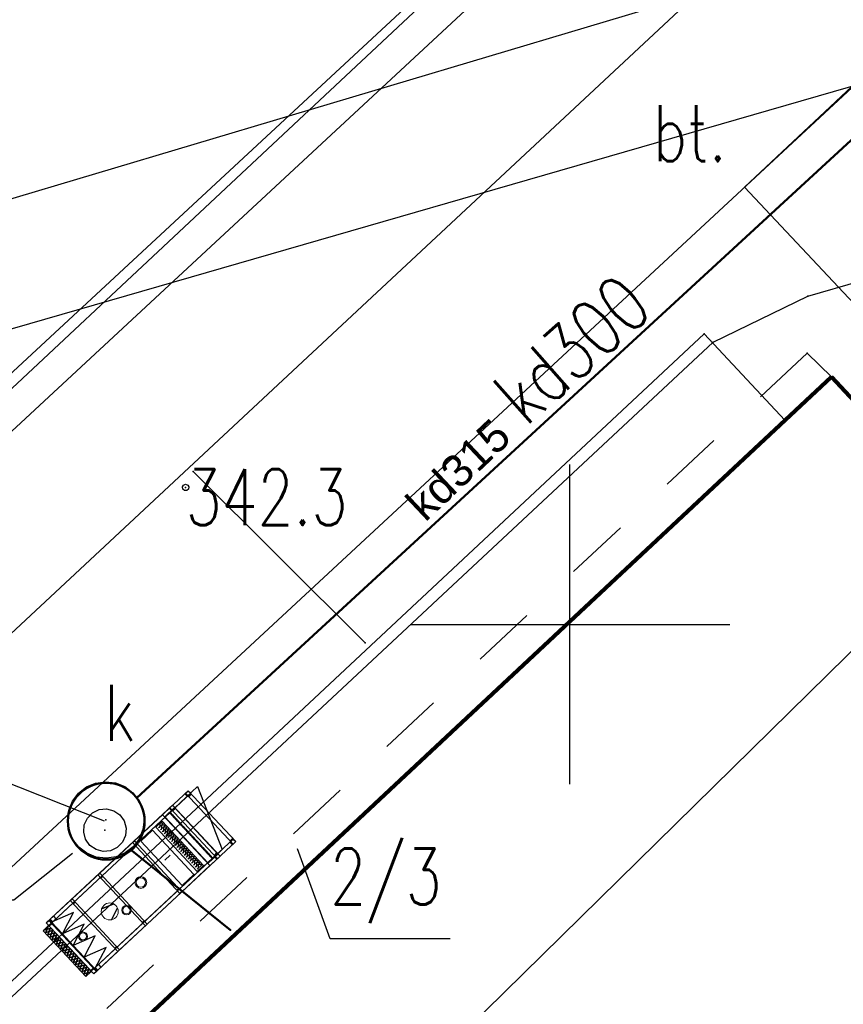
# Model space of a CAD drawing. Extents: x 5552506 to 5553307, y 5642054 to 5642708.
# Tile 39 of 72: x 5552841 to 5552854, y 5642494 to 5642509. Entities that reach past the tile are written whole.
import ezdxf
from ezdxf.enums import TextEntityAlignment as Align
from ezdxf.lldxf.tags import DXFTag

# ---------------------------------------------------------------- set-up
doc = ezdxf.new("R2010")
doc.units = 0
doc.header["$MEASUREMENT"] = 0
doc.linetypes.add('1', pattern=[2, 1, -1])
doc.layers.add('A_SC_WID', color=1, linetype='Continuous', lineweight=18)
doc.layers.add('PROJEKT', color=255, linetype='Continuous', lineweight=50)
doc.layers.add('deszczówka', color=7, linetype='Continuous', lineweight=50, true_color=0x0a8f2c)
for name, color, linetype in [('EGB_BlokBudynku', 7, 'Continuous'), ('EGB_Budynek', 7, 'Continuous'), ('EGB_DzialkaEwidencyjna', 7, 'Continuous'), ('EGB_KonturUzytkuGruntowego', 7, 'Continuous'), ('GES_PrzewodKanalizacyjny', 7, 'Continuous'), ('GES_Rzedna', 7, 'Continuous'), ('IS_Węzeł_sieci_kanalizacyjnej_-_opisy', 7, 'Continuous'), ('krzyze', 7, 'Continuous'), ('OT_Komunikacja', 7, 'Continuous'), ('OT_Ogrodzenia', 7, 'Continuous'), ('OT_Rzedna', 7, 'Continuous')]:
    doc.layers.add(name, color=color, linetype=linetype)
doc.styles.get("Standard").update_dxf_attribs({"font": 'arial.ttf'})
doc.styles.add('STYL_ARIAL', font='simplex', dxfattribs={"width": 0.75, "oblique": 0.1})
tags = doc.linetypes.add('SOLID', pattern=[10, 10, 0]).pattern_tags.tags
tags[6:7] = [DXFTag(74, 4), DXFTag(75, 0), DXFTag(340, '0'), DXFTag(46, 0.0), DXFTag(50, 0.0), DXFTag(44, 0.0), DXFTag(45, 0.0)]
tags[4:5] = [DXFTag(74, 4), DXFTag(75, 0), DXFTag(340, '0'), DXFTag(46, 0.0), DXFTag(50, 0.0), DXFTag(44, 0.0), DXFTag(45, 0.0)]

# ---------------------------------------------------------------- blocks, each defined once
blk = doc.blocks.new('RTPW01')
at = {"color": 7}
blk.add_polyline3d([(0, 0.1, 0), (0.0643, 0.0766, 0), (0.0985, 0.0174, 0), (0.0866, -0.05, 0), (0.0342, -0.094, 0), (-0.0342, -0.094, 0), (-0.0866, -0.05, 0), (-0.0985, 0.0174, 0), (-0.0643, 0.0766, 0), (0, 0.1, 0)], dxfattribs=at)

msp = doc.modelspace()

# ---------------------------------------------------------------- linework, layer by layer
at = {"linetype": 'ByBlock'}
msp.add_lwpolyline([(5552818.13, 5642470.25), (5552854.09, 5642503.87), (5552864.53, 5642492.88), (5552829.075, 5642458.505), (5552818.13, 5642470.25)], dxfattribs=at)
for points in [[(5552844.56238, 5642496.47974), (5552844.49141, 5642496.41362), (5552843.82272, 5642497.13141), (5552844.17759, 5642497.462), (5552844.56238, 5642496.47974)], [(5552844.0692, 5642497.3583), (5552841.91072, 5642495.34745), (5552841.87255, 5642495.38843), (5552844.03103, 5642497.39927), (5552844.0692, 5642497.3583)], [(5552844.0692, 5642497.3583), (5552844.01798, 5642497.31058), (5552843.97981, 5642497.35156), (5552844.03103, 5642497.39927), (5552844.0692, 5642497.3583)], [(5552844.77333, 5642496.60246), (5552844.73236, 5642496.56429), (5552843.99005, 5642497.3611), (5552844.03103, 5642497.39927), (5552844.77333, 5642496.60246)], [(5552844.07874, 5642497.34805), (5552844.03777, 5642497.30988), (5552843.99005, 5642497.3611), (5552844.03103, 5642497.39927), (5552844.07874, 5642497.34805)], [(5552843.82408, 5642497.12995), (5552841.84853, 5642495.28952), (5552841.81036, 5642495.33049), (5552843.78591, 5642497.17092), (5552843.82408, 5642497.12995)], [(5552844.49618, 5642496.4085), (5552844.34179, 5642496.26468), (5552843.66356, 5642496.9927), (5552843.81795, 5642497.13653), (5552844.49618, 5642496.4085)], [(5552843.82408, 5642497.12995), (5552843.77286, 5642497.08223), (5552843.73469, 5642497.12321), (5552843.78591, 5642497.17092), (5552843.82408, 5642497.12995)], [(5552844.52822, 5642496.37411), (5552844.48724, 5642496.33594), (5552843.74494, 5642497.13275), (5552843.78591, 5642497.17092), (5552844.52822, 5642496.37411)], [(5552843.83363, 5642497.1197), (5552843.79265, 5642497.08153), (5552843.74494, 5642497.13275), (5552843.78591, 5642497.17092), (5552843.83363, 5642497.1197)], [(5552844.37017, 5642496.22688), (5552843.93116, 5642495.81789), (5552843.18885, 5642496.6147), (5552843.62787, 5642497.02369), (5552844.37017, 5642496.22688)], [(5552844.37017, 5642496.22688), (5552843.93116, 5642495.81789), (5552843.18885, 5642496.6147), (5552843.62787, 5642497.02369), (5552844.37017, 5642496.22688)], [(5552843.66356, 5642496.9927), (5552843.66356, 5642496.9927), (5552843.66356, 5642496.9927), (5552843.66356, 5642496.9927), (5552843.66356, 5642496.9927)], [(5552843.74867, 5642497.05832), (5552843.75836, 5642497.05232), (5552843.74827, 5642497.04702), (5552843.73858, 5642497.05302), (5552843.74867, 5642497.05832), (5552843.75836, 5642497.05232), (5552843.73858, 5642497.05302), (5552843.74867, 5642497.05832)], [(5552843.76026, 5642497.04588), (5552843.76995, 5642497.03988), (5552843.75986, 5642497.03458), (5552843.75016, 5642497.04058), (5552843.76026, 5642497.04588), (5552843.76995, 5642497.03988), (5552843.75016, 5642497.04058), (5552843.76026, 5642497.04588)], [(5552843.77184, 5642497.03345), (5552843.78154, 5642497.02744), (5552843.77144, 5642497.02214), (5552843.76175, 5642497.02814), (5552843.77184, 5642497.03345), (5552843.78154, 5642497.02744), (5552843.76175, 5642497.02814), (5552843.77184, 5642497.03345)], [(5552843.78343, 5642497.02101), (5552843.79313, 5642497.015), (5552843.78303, 5642497.0097), (5552843.77334, 5642497.0157), (5552843.78343, 5642497.02101), (5552843.79313, 5642497.015), (5552843.77334, 5642497.0157), (5552843.78343, 5642497.02101)], [(5552843.79502, 5642497.00857), (5552843.80471, 5642497.00257), (5552843.79462, 5642496.99726), (5552843.78493, 5642497.00327), (5552843.79502, 5642497.00857), (5552843.80471, 5642497.00257), (5552843.78493, 5642497.00327), (5552843.79502, 5642497.00857)], [(5552843.80661, 5642496.99613), (5552843.8163, 5642496.99013), (5552843.80621, 5642496.98482), (5552843.79652, 5642496.99083), (5552843.80661, 5642496.99613), (5552843.8163, 5642496.99013), (5552843.79652, 5642496.99083), (5552843.80661, 5642496.99613)], [(5552843.8182, 5642496.98369), (5552843.82789, 5642496.97769), (5552843.8178, 5642496.97238), (5552843.8081, 5642496.97839), (5552843.8182, 5642496.98369), (5552843.82789, 5642496.97769), (5552843.8081, 5642496.97839), (5552843.8182, 5642496.98369)], [(5552843.82978, 5642496.97125), (5552843.83948, 5642496.96525), (5552843.82938, 5642496.95995), (5552843.81969, 5642496.96595), (5552843.82978, 5642496.97125), (5552843.83948, 5642496.96525), (5552843.81969, 5642496.96595), (5552843.82978, 5642496.97125)], [(5552843.84137, 5642496.95881), (5552843.85107, 5642496.95281), (5552843.84097, 5642496.94751), (5552843.83128, 5642496.95351), (5552843.84137, 5642496.95881), (5552843.85107, 5642496.95281), (5552843.83128, 5642496.95351), (5552843.84137, 5642496.95881)], [(5552844.27124, 5642496.23038), (5552844.17027, 5642496.13632), (5552843.52339, 5642496.83069), (5552843.62436, 5642496.92475), (5552844.27124, 5642496.23038)], [(5552843.64144, 5642496.88736), (5552843.62238, 5642496.88874), (5552843.60406, 5642496.8908), (5552843.59046, 5642496.88633), (5552843.58577, 5642496.87376), (5552843.5858, 5642496.85466), (5552843.58656, 5642496.83623), (5552843.58114, 5642496.82298), (5552843.56827, 5642496.81919), (5552843.64144, 5642496.88736)], [(5552843.67006, 5642496.85662), (5552843.65101, 5642496.85801), (5552843.63269, 5642496.86007), (5552843.61908, 5642496.8556), (5552843.61439, 5642496.84303), (5552843.61443, 5642496.82393), (5552843.61519, 5642496.8055), (5552843.60977, 5642496.79225), (5552843.5969, 5642496.78846), (5552843.67006, 5642496.85662)], [(5552843.69869, 5642496.82589), (5552843.67964, 5642496.82728), (5552843.66132, 5642496.82934), (5552843.64771, 5642496.82487), (5552843.64302, 5642496.8123), (5552843.64305, 5642496.79319), (5552843.64382, 5642496.77477), (5552843.63839, 5642496.76152), (5552843.62552, 5642496.75773), (5552843.69869, 5642496.82589)], [(5552843.85296, 5642496.94638), (5552843.86265, 5642496.94037), (5552843.85256, 5642496.93507), (5552843.84287, 5642496.94107), (5552843.85296, 5642496.94638), (5552843.86265, 5642496.94037), (5552843.84287, 5642496.94107), (5552843.85296, 5642496.94638)], [(5552843.86455, 5642496.93394), (5552843.87424, 5642496.92793), (5552843.86415, 5642496.92263), (5552843.85445, 5642496.92863), (5552843.86455, 5642496.93394), (5552843.87424, 5642496.92793), (5552843.85445, 5642496.92863), (5552843.86455, 5642496.93394)], [(5552843.87614, 5642496.9215), (5552843.88583, 5642496.91549), (5552843.87574, 5642496.91019), (5552843.86604, 5642496.91619), (5552843.87614, 5642496.9215), (5552843.88583, 5642496.91549), (5552843.86604, 5642496.91619), (5552843.87614, 5642496.9215)], [(5552843.88772, 5642496.90906), (5552843.89742, 5642496.90306), (5552843.88732, 5642496.89775), (5552843.87763, 5642496.90376), (5552843.88772, 5642496.90906), (5552843.89742, 5642496.90306), (5552843.87763, 5642496.90376), (5552843.88772, 5642496.90906)], [(5552843.89931, 5642496.89662), (5552843.909, 5642496.89062), (5552843.89891, 5642496.88531), (5552843.88922, 5642496.89132), (5552843.89931, 5642496.89662), (5552843.909, 5642496.89062), (5552843.88922, 5642496.89132), (5552843.89931, 5642496.89662)], [(5552843.9109, 5642496.88418), (5552843.92059, 5642496.87818), (5552843.9105, 5642496.87288), (5552843.90081, 5642496.87888), (5552843.9109, 5642496.88418), (5552843.92059, 5642496.87818), (5552843.90081, 5642496.87888), (5552843.9109, 5642496.88418)], [(5552843.92249, 5642496.87174), (5552843.93218, 5642496.86574), (5552843.92209, 5642496.86044), (5552843.91239, 5642496.86644), (5552843.92249, 5642496.87174), (5552843.93218, 5642496.86574), (5552843.91239, 5642496.86644), (5552843.92249, 5642496.87174)], [(5552843.93408, 5642496.8593), (5552843.94377, 5642496.8533), (5552843.93368, 5642496.848), (5552843.92398, 5642496.854), (5552843.93408, 5642496.8593), (5552843.94377, 5642496.8533), (5552843.92398, 5642496.854), (5552843.93408, 5642496.8593)], [(5552843.94566, 5642496.84687), (5552843.95536, 5642496.84086), (5552843.94526, 5642496.83556), (5552843.93557, 5642496.84156), (5552843.94566, 5642496.84687), (5552843.95536, 5642496.84086), (5552843.93557, 5642496.84156), (5552843.94566, 5642496.84687)], [(5552843.95725, 5642496.83443), (5552843.96694, 5642496.82842), (5552843.95685, 5642496.82312), (5552843.94716, 5642496.82912), (5552843.95725, 5642496.83443), (5552843.96694, 5642496.82842), (5552843.94716, 5642496.82912), (5552843.95725, 5642496.83443)], [(5552843.96884, 5642496.82199), (5552843.97853, 5642496.81598), (5552843.96844, 5642496.81068), (5552843.95875, 5642496.81669), (5552843.96884, 5642496.82199), (5552843.97853, 5642496.81598), (5552843.95875, 5642496.81669), (5552843.96884, 5642496.82199)], [(5552843.98043, 5642496.80955), (5552843.99012, 5642496.80355), (5552843.98003, 5642496.79824), (5552843.97033, 5642496.80425), (5552843.98043, 5642496.80955), (5552843.99012, 5642496.80355), (5552843.97033, 5642496.80425), (5552843.98043, 5642496.80955)], [(5552844.11978, 5642496.08928), (5552843.93466, 5642495.91683), (5552843.28779, 5642496.6112), (5552843.4729, 5642496.78365), (5552844.11978, 5642496.08928)], [(5552843.72732, 5642496.79516), (5552843.70827, 5642496.79655), (5552843.68994, 5642496.79861), (5552843.67634, 5642496.79414), (5552843.67165, 5642496.78157), (5552843.67168, 5642496.76246), (5552843.67245, 5642496.74404), (5552843.66702, 5642496.73079), (5552843.65415, 5642496.727), (5552843.72732, 5642496.79516)], [(5552843.75595, 5642496.76443), (5552843.7369, 5642496.76581), (5552843.71857, 5642496.76788), (5552843.70497, 5642496.76341), (5552843.70028, 5642496.75084), (5552843.70031, 5642496.73173), (5552843.70107, 5642496.71331), (5552843.69565, 5642496.70006), (5552843.68278, 5642496.69627), (5552843.75595, 5642496.76443)], [(5552843.78458, 5642496.7337), (5552843.76553, 5642496.73508), (5552843.7472, 5642496.73715), (5552843.7336, 5642496.73268), (5552843.72891, 5642496.72011), (5552843.72894, 5642496.701), (5552843.7297, 5642496.68258), (5552843.72428, 5642496.66933), (5552843.71141, 5642496.66554), (5552843.78458, 5642496.7337)], [(5552843.81321, 5642496.70297), (5552843.79415, 5642496.70435), (5552843.77583, 5642496.70642), (5552843.76223, 5642496.70195), (5552843.75754, 5642496.68938), (5552843.75757, 5642496.67027), (5552843.75833, 5642496.65185), (5552843.75291, 5642496.6386), (5552843.74004, 5642496.63481), (5552843.81321, 5642496.70297)], [(5552843.84184, 5642496.67224), (5552843.82278, 5642496.67362), (5552843.80446, 5642496.67569), (5552843.79086, 5642496.67121), (5552843.78617, 5642496.65864), (5552843.7862, 5642496.63954), (5552843.78696, 5642496.62112), (5552843.78154, 5642496.60787), (5552843.76867, 5642496.60408), (5552843.84184, 5642496.67224)], [(5552843.99201, 5642496.79711), (5552844.00171, 5642496.79111), (5552843.99161, 5642496.7858), (5552843.98192, 5642496.79181), (5552843.99201, 5642496.79711), (5552844.00171, 5642496.79111), (5552843.98192, 5642496.79181), (5552843.99201, 5642496.79711)], [(5552844.0036, 5642496.78467), (5552844.0133, 5642496.77867), (5552844.0032, 5642496.77337), (5552843.99351, 5642496.77937), (5552844.0036, 5642496.78467), (5552844.0133, 5642496.77867), (5552843.99351, 5642496.77937), (5552844.0036, 5642496.78467)], [(5552844.01519, 5642496.77223), (5552844.02488, 5642496.76623), (5552844.01479, 5642496.76093), (5552844.0051, 5642496.76693), (5552844.01519, 5642496.77223), (5552844.02488, 5642496.76623), (5552844.0051, 5642496.76693), (5552844.01519, 5642496.77223)], [(5552844.02678, 5642496.7598), (5552844.03647, 5642496.75379), (5552844.02638, 5642496.74849), (5552844.01669, 5642496.75449), (5552844.02678, 5642496.7598), (5552844.03647, 5642496.75379), (5552844.01669, 5642496.75449), (5552844.02678, 5642496.7598)], [(5552844.03837, 5642496.74736), (5552844.04806, 5642496.74135), (5552844.03797, 5642496.73605), (5552844.02827, 5642496.74205), (5552844.03837, 5642496.74736), (5552844.04806, 5642496.74135), (5552844.02827, 5642496.74205), (5552844.03837, 5642496.74736)], [(5552844.04995, 5642496.73492), (5552844.05965, 5642496.72891), (5552844.04955, 5642496.72361), (5552844.03986, 5642496.72961), (5552844.04995, 5642496.73492), (5552844.05965, 5642496.72891), (5552844.03986, 5642496.72961), (5552844.04995, 5642496.73492)], [(5552844.06154, 5642496.72248), (5552844.07124, 5642496.71648), (5552844.06114, 5642496.71117), (5552844.05145, 5642496.71718), (5552844.06154, 5642496.72248), (5552844.07124, 5642496.71648), (5552844.05145, 5642496.71718), (5552844.06154, 5642496.72248)], [(5552844.07313, 5642496.71004), (5552844.08282, 5642496.70404), (5552844.07273, 5642496.69873), (5552844.06304, 5642496.70474), (5552844.07313, 5642496.71004), (5552844.08282, 5642496.70404), (5552844.06304, 5642496.70474), (5552844.07313, 5642496.71004)], [(5552844.08472, 5642496.6976), (5552844.09441, 5642496.6916), (5552844.08432, 5642496.6863), (5552844.07462, 5642496.6923), (5552844.08472, 5642496.6976), (5552844.09441, 5642496.6916), (5552844.07462, 5642496.6923), (5552844.08472, 5642496.6976)], [(5552844.09631, 5642496.68516), (5552844.106, 5642496.67916), (5552844.09591, 5642496.67386), (5552844.08621, 5642496.67986), (5552844.09631, 5642496.68516), (5552844.106, 5642496.67916), (5552844.08621, 5642496.67986), (5552844.09631, 5642496.68516)], [(5552844.10789, 5642496.67272), (5552844.11759, 5642496.66672), (5552844.10749, 5642496.66142), (5552844.0978, 5642496.66742), (5552844.10789, 5642496.67272), (5552844.11759, 5642496.66672), (5552844.0978, 5642496.66742), (5552844.10789, 5642496.67272)], [(5552844.11948, 5642496.66029), (5552844.12917, 5642496.65428), (5552844.11908, 5642496.64898), (5552844.10939, 5642496.65498), (5552844.11948, 5642496.66029), (5552844.12917, 5642496.65428), (5552844.10939, 5642496.65498), (5552844.11948, 5642496.66029)], [(5552844.13107, 5642496.64785), (5552844.14076, 5642496.64184), (5552844.13067, 5642496.63654), (5552844.12098, 5642496.64254), (5552844.13107, 5642496.64785), (5552844.14076, 5642496.64184), (5552844.12098, 5642496.64254), (5552844.13107, 5642496.64785)], [(5552844.77333, 5642496.60246), (5552844.73236, 5642496.56429), (5552844.68464, 5642496.61551), (5552844.72562, 5642496.65368), (5552844.77333, 5642496.60246)], [(5552844.77333, 5642496.60246), (5552842.61486, 5642494.59162), (5552842.57668, 5642494.6326), (5552844.73516, 5642496.64344), (5552844.77333, 5642496.60246)], [(5552843.93116, 5642495.81789), (5552843.38971, 5642495.31348), (5552842.64741, 5642496.11029), (5552843.18885, 5642496.6147), (5552843.93116, 5642495.81789)], [(5552843.93116, 5642495.81789), (5552843.38971, 5642495.31348), (5552842.64741, 5642496.11029), (5552843.18885, 5642496.6147), (5552843.93116, 5642495.81789)], [(5552843.93116, 5642495.81789), (5552843.90189, 5642495.79063), (5552843.15959, 5642496.58744), (5552843.18885, 5642496.6147), (5552843.93116, 5642495.81789)], [(5552843.23657, 5642496.56348), (5552843.2073, 5642496.53622), (5552843.15959, 5642496.58744), (5552843.18885, 5642496.6147), (5552843.23657, 5642496.56348)], [(5552843.22089, 5642496.58031), (5552843.22089, 5642496.58031), (5552843.22089, 5642496.58031), (5552843.22089, 5642496.58031), (5552843.22089, 5642496.58031)], [(5552843.87047, 5642496.64151), (5552843.85141, 5642496.64289), (5552843.83309, 5642496.64496), (5552843.81949, 5642496.64048), (5552843.8148, 5642496.62791), (5552843.81483, 5642496.60881), (5552843.81559, 5642496.59039), (5552843.81017, 5642496.57713), (5552843.7973, 5642496.57334), (5552843.87047, 5642496.64151)], [(5552843.8991, 5642496.61078), (5552843.88004, 5642496.61216), (5552843.86172, 5642496.61422), (5552843.84812, 5642496.60975), (5552843.84343, 5642496.59718), (5552843.84346, 5642496.57808), (5552843.84422, 5642496.55965), (5552843.8388, 5642496.5464), (5552843.82593, 5642496.54261), (5552843.8991, 5642496.61078)], [(5552843.92772, 5642496.58005), (5552843.90867, 5642496.58143), (5552843.89035, 5642496.58349), (5552843.87674, 5642496.57902), (5552843.87205, 5642496.56645), (5552843.87209, 5642496.54735), (5552843.87285, 5642496.52892), (5552843.86743, 5642496.51567), (5552843.85456, 5642496.51188), (5552843.92772, 5642496.58005)], [(5552843.95635, 5642496.54932), (5552843.9373, 5642496.5507), (5552843.91898, 5642496.55276), (5552843.90537, 5642496.54829), (5552843.90068, 5642496.53572), (5552843.90071, 5642496.51662), (5552843.90148, 5642496.49819), (5552843.89605, 5642496.48494), (5552843.88318, 5642496.48115), (5552843.95635, 5642496.54932)], [(5552843.98498, 5642496.51859), (5552843.96593, 5642496.51997), (5552843.9476, 5642496.52203), (5552843.934, 5642496.51756), (5552843.92931, 5642496.50499), (5552843.92934, 5642496.48589), (5552843.93011, 5642496.46746), (5552843.92468, 5642496.45421), (5552843.91181, 5642496.45042), (5552843.98498, 5642496.51859)], [(5552844.14266, 5642496.63541), (5552844.15235, 5642496.6294), (5552844.14226, 5642496.6241), (5552844.13256, 5642496.63011), (5552844.14266, 5642496.63541), (5552844.15235, 5642496.6294), (5552844.13256, 5642496.63011), (5552844.14266, 5642496.63541)], [(5552844.15425, 5642496.62297), (5552844.16394, 5642496.61697), (5552844.15385, 5642496.61166), (5552844.14415, 5642496.61767), (5552844.15425, 5642496.62297), (5552844.16394, 5642496.61697), (5552844.14415, 5642496.61767), (5552844.15425, 5642496.62297)], [(5552844.16583, 5642496.61053), (5552844.17553, 5642496.60453), (5552844.16543, 5642496.59922), (5552844.15574, 5642496.60523), (5552844.16583, 5642496.61053), (5552844.17553, 5642496.60453), (5552844.15574, 5642496.60523), (5552844.16583, 5642496.61053)], [(5552844.17742, 5642496.59809), (5552844.18711, 5642496.59209), (5552844.17702, 5642496.58679), (5552844.16733, 5642496.59279), (5552844.17742, 5642496.59809), (5552844.18711, 5642496.59209), (5552844.16733, 5642496.59279), (5552844.17742, 5642496.59809)], [(5552844.18901, 5642496.58565), (5552844.1987, 5642496.57965), (5552844.18861, 5642496.57435), (5552844.17892, 5642496.58035), (5552844.18901, 5642496.58565), (5552844.1987, 5642496.57965), (5552844.17892, 5642496.58035), (5552844.18901, 5642496.58565)], [(5552844.2006, 5642496.57321), (5552844.21029, 5642496.56721), (5552844.2002, 5642496.56191), (5552844.1905, 5642496.56791), (5552844.2006, 5642496.57321), (5552844.21029, 5642496.56721), (5552844.1905, 5642496.56791), (5552844.2006, 5642496.57321)], [(5552844.21218, 5642496.56078), (5552844.22188, 5642496.55477), (5552844.21178, 5642496.54947), (5552844.20209, 5642496.55547), (5552844.21218, 5642496.56078), (5552844.22188, 5642496.55477), (5552844.20209, 5642496.55547), (5552844.21218, 5642496.56078)], [(5552844.22377, 5642496.54834), (5552844.23347, 5642496.54233), (5552844.22337, 5642496.53703), (5552844.21368, 5642496.54303), (5552844.22377, 5642496.54834), (5552844.23347, 5642496.54233), (5552844.21368, 5642496.54303), (5552844.22377, 5642496.54834)], [(5552844.23536, 5642496.5359), (5552844.24505, 5642496.5299), (5552844.23496, 5642496.52459), (5552844.22527, 5642496.5306), (5552844.23536, 5642496.5359), (5552844.24505, 5642496.5299), (5552844.22527, 5642496.5306), (5552844.23536, 5642496.5359)], [(5552844.24695, 5642496.52346), (5552844.25664, 5642496.51746), (5552844.24655, 5642496.51215), (5552844.23686, 5642496.51816), (5552844.24695, 5642496.52346), (5552844.25664, 5642496.51746), (5552844.23686, 5642496.51816), (5552844.24695, 5642496.52346)], [(5552844.25854, 5642496.51102), (5552844.26823, 5642496.50502), (5552844.25814, 5642496.49971), (5552844.24844, 5642496.50572), (5552844.25854, 5642496.51102), (5552844.26823, 5642496.50502), (5552844.24844, 5642496.50572), (5552844.25854, 5642496.51102)], [(5552844.27012, 5642496.49858), (5552844.27982, 5642496.49258), (5552844.26972, 5642496.48728), (5552844.26003, 5642496.49328), (5552844.27012, 5642496.49858), (5552844.27982, 5642496.49258), (5552844.26003, 5642496.49328), (5552844.27012, 5642496.49858)], [(5552844.77333, 5642496.60246), (5552844.72211, 5642496.55475), (5552844.68394, 5642496.59572), (5552844.73516, 5642496.64344), (5552844.77333, 5642496.60246)], [(5552844.52822, 5642496.37411), (5552842.55266, 5642494.53368), (5552842.51449, 5642494.57466), (5552844.49005, 5642496.41509), (5552844.52822, 5642496.37411)], [(5552843.7462, 5642496.38907), (5552843.66278, 5642496.31136), (5552843.7462, 5642496.38907)], [(5552844.01361, 5642496.48785), (5552843.99456, 5642496.48924), (5552843.97623, 5642496.4913), (5552843.96263, 5642496.48683), (5552843.95794, 5642496.47426), (5552843.95797, 5642496.45515), (5552843.95873, 5642496.43673), (5552843.95331, 5642496.42348), (5552843.94044, 5642496.41969), (5552844.01361, 5642496.48785)], [(5552844.04224, 5642496.45712), (5552844.02319, 5642496.45851), (5552844.00486, 5642496.46057), (5552843.99126, 5642496.4561), (5552843.98657, 5642496.44353), (5552843.9866, 5642496.42442), (5552843.98736, 5642496.406), (5552843.98194, 5642496.39275), (5552843.96907, 5642496.38896), (5552844.04224, 5642496.45712)], [(5552844.07087, 5642496.42639), (5552844.05181, 5642496.42778), (5552844.03349, 5642496.42984), (5552844.01989, 5642496.42537), (5552844.0152, 5642496.4128), (5552844.01523, 5642496.39369), (5552844.01599, 5642496.37527), (5552844.01057, 5642496.36202), (5552843.9977, 5642496.35823), (5552844.07087, 5642496.42639)], [(5552844.0995, 5642496.39566), (5552844.08044, 5642496.39704), (5552844.06212, 5642496.39911), (5552844.04852, 5642496.39464), (5552844.04383, 5642496.38207), (5552844.04386, 5642496.36296), (5552844.04462, 5642496.34454), (5552844.0392, 5642496.33129), (5552844.02633, 5642496.3275), (5552844.0995, 5642496.39566)], [(5552844.12813, 5642496.36493), (5552844.10907, 5642496.36631), (5552844.09075, 5642496.36838), (5552844.07715, 5642496.36391), (5552844.07246, 5642496.35134), (5552844.07249, 5642496.33223), (5552844.07325, 5642496.31381), (5552844.06783, 5642496.30056), (5552844.05496, 5642496.29677), (5552844.12813, 5642496.36493)], [(5552844.28171, 5642496.48614), (5552844.29141, 5642496.48014), (5552844.28131, 5642496.47484), (5552844.27162, 5642496.48084), (5552844.28171, 5642496.48614), (5552844.29141, 5642496.48014), (5552844.27162, 5642496.48084), (5552844.28171, 5642496.48614)], [(5552844.2933, 5642496.47371), (5552844.30299, 5642496.4677), (5552844.2929, 5642496.4624), (5552844.28321, 5642496.4684), (5552844.2933, 5642496.47371), (5552844.30299, 5642496.4677), (5552844.28321, 5642496.4684), (5552844.2933, 5642496.47371)], [(5552844.30489, 5642496.46127), (5552844.31458, 5642496.45526), (5552844.30449, 5642496.44996), (5552844.29479, 5642496.45596), (5552844.30489, 5642496.46127), (5552844.31458, 5642496.45526), (5552844.29479, 5642496.45596), (5552844.30489, 5642496.46127)], [(5552844.31648, 5642496.44883), (5552844.32617, 5642496.44282), (5552844.31608, 5642496.43752), (5552844.30638, 5642496.44353), (5552844.31648, 5642496.44883), (5552844.32617, 5642496.44282), (5552844.30638, 5642496.44353), (5552844.31648, 5642496.44883)], [(5552844.32806, 5642496.43639), (5552844.33776, 5642496.43039), (5552844.32766, 5642496.42508), (5552844.31797, 5642496.43109), (5552844.32806, 5642496.43639), (5552844.33776, 5642496.43039), (5552844.31797, 5642496.43109), (5552844.32806, 5642496.43639)], [(5552844.33965, 5642496.42395), (5552844.34934, 5642496.41795), (5552844.33925, 5642496.41264), (5552844.32956, 5642496.41865), (5552844.33965, 5642496.42395), (5552844.34934, 5642496.41795), (5552844.32956, 5642496.41865), (5552844.33965, 5642496.42395)], [(5552844.35124, 5642496.41151), (5552844.36093, 5642496.40551), (5552844.35084, 5642496.40021), (5552844.34115, 5642496.40621), (5552844.35124, 5642496.41151), (5552844.36093, 5642496.40551), (5552844.34115, 5642496.40621), (5552844.35124, 5642496.41151)], [(5552844.36283, 5642496.39907), (5552844.37252, 5642496.39307), (5552844.36243, 5642496.38777), (5552844.35273, 5642496.39377), (5552844.36283, 5642496.39907), (5552844.37252, 5642496.39307), (5552844.35273, 5642496.39377), (5552844.36283, 5642496.39907)], [(5552844.37442, 5642496.38663), (5552844.38411, 5642496.38063), (5552844.37402, 5642496.37533), (5552844.36432, 5642496.38133), (5552844.37442, 5642496.38663), (5552844.38411, 5642496.38063), (5552844.36432, 5642496.38133), (5552844.37442, 5642496.38663)], [(5552844.386, 5642496.3742), (5552844.3957, 5642496.36819), (5552844.3856, 5642496.36289), (5552844.37591, 5642496.36889), (5552844.386, 5642496.3742), (5552844.3957, 5642496.36819), (5552844.37591, 5642496.36889), (5552844.386, 5642496.3742)], [(5552844.39759, 5642496.36176), (5552844.40728, 5642496.35575), (5552844.39719, 5642496.35045), (5552844.3875, 5642496.35645), (5552844.39759, 5642496.36176), (5552844.40728, 5642496.35575), (5552844.3875, 5642496.35645), (5552844.39759, 5642496.36176)], [(5552844.40918, 5642496.34932), (5552844.41887, 5642496.34332), (5552844.40878, 5642496.33801), (5552844.39909, 5642496.34402), (5552844.40918, 5642496.34932), (5552844.41887, 5642496.34332), (5552844.39909, 5642496.34402), (5552844.40918, 5642496.34932)], [(5552844.52822, 5642496.37411), (5552844.477, 5642496.3264), (5552844.43883, 5642496.36737), (5552844.49005, 5642496.41509), (5552844.52822, 5642496.37411)], [(5552844.52822, 5642496.37411), (5552844.48724, 5642496.33594), (5552844.43953, 5642496.38716), (5552844.4805, 5642496.42533), (5552844.52822, 5642496.37411)], [(5552844.15676, 5642496.3342), (5552844.1377, 5642496.33558), (5552844.11938, 5642496.33765), (5552844.10578, 5642496.33318), (5552844.10109, 5642496.32061), (5552844.10112, 5642496.3015), (5552844.10188, 5642496.28308), (5552844.09646, 5642496.26983), (5552844.08359, 5642496.26604), (5552844.15676, 5642496.3342)], [(5552844.18538, 5642496.30347), (5552844.16633, 5642496.30485), (5552844.14801, 5642496.30692), (5552844.13441, 5642496.30244), (5552844.12971, 5642496.28987), (5552844.12975, 5642496.27077), (5552844.13051, 5642496.25235), (5552844.12509, 5642496.2391), (5552844.11222, 5642496.23531), (5552844.18538, 5642496.30347)], [(5552844.21401, 5642496.27274), (5552844.19496, 5642496.27412), (5552844.17664, 5642496.27618), (5552844.16303, 5642496.27171), (5552844.15834, 5642496.25914), (5552844.15837, 5642496.24004), (5552844.15914, 5642496.22162), (5552844.15372, 5642496.20836), (5552844.14085, 5642496.20457), (5552844.21401, 5642496.27274)], [(5552844.24264, 5642496.24201), (5552844.22359, 5642496.24339), (5552844.20526, 5642496.24545), (5552844.19166, 5642496.24098), (5552844.18697, 5642496.22841), (5552844.187, 5642496.20931), (5552844.18777, 5642496.19088), (5552844.18234, 5642496.17763), (5552844.16947, 5642496.17384), (5552844.24264, 5642496.24201)], [(5552843.38971, 5642495.31348), (5552842.95802, 5642494.91131), (5552842.21571, 5642495.70812), (5552842.64741, 5642496.11029), (5552843.38971, 5642495.31348)], [(5552843.38971, 5642495.31348), (5552842.95802, 5642494.91131), (5552842.21571, 5642495.70812), (5552842.64741, 5642496.11029), (5552843.38971, 5642495.31348)], [(5552843.38971, 5642495.31348), (5552843.36045, 5642495.28621), (5552842.61814, 5642496.08302), (5552842.64741, 5642496.11029), (5552843.38971, 5642495.31348)], [(5552842.69512, 5642496.05907), (5552842.66585, 5642496.0318), (5552842.61814, 5642496.08302), (5552842.64741, 5642496.11029), (5552842.69512, 5642496.05907)], [(5552842.67944, 5642496.0759), (5552842.67944, 5642496.0759), (5552842.67944, 5642496.0759), (5552842.67944, 5642496.0759), (5552842.67944, 5642496.0759)], [(5552843.93116, 5642495.81789), (5552843.90189, 5642495.79063), (5552843.85418, 5642495.84185), (5552843.88345, 5642495.86911), (5552843.93116, 5642495.81789)], [(5552842.95802, 5642494.91131), (5552842.55266, 5642494.53368), (5552841.81036, 5642495.33049), (5552842.21571, 5642495.70812), (5552842.95802, 5642494.91131)], [(5552842.95802, 5642494.91131), (5552842.55266, 5642494.53368), (5552841.81036, 5642495.33049), (5552842.21571, 5642495.70812), (5552842.95802, 5642494.91131)], [(5552842.95802, 5642494.91131), (5552842.92875, 5642494.88405), (5552842.18644, 5642495.68085), (5552842.21571, 5642495.70812), (5552842.95802, 5642494.91131)], [(5552842.26343, 5642495.6569), (5552842.23416, 5642495.62964), (5552842.18644, 5642495.68085), (5552842.21571, 5642495.70812), (5552842.26343, 5642495.6569)], [(5552842.24775, 5642495.67373), (5552842.24775, 5642495.67373), (5552842.24775, 5642495.67373), (5552842.24775, 5642495.67373), (5552842.24775, 5642495.67373)], [(5552842.8573, 5642495.62384), (5552842.67637, 5642495.54959), (5552842.8573, 5642495.62384)], [(5552841.96194, 5642495.39517), (5552841.91072, 5642495.34745), (5552841.87255, 5642495.38843), (5552841.92377, 5642495.43614), (5552841.96194, 5642495.39517)], [(5552842.06334, 5642495.16163), (5552842.23569, 5642495.49302), (5552841.89361, 5642495.34382), (5552842.06334, 5642495.16163)], [(5552842.92002, 5642495.55653), (5552842.83315, 5642495.3813), (5552842.92002, 5642495.55653)], [(5552842.51512, 5642494.57251), (5552842.42878, 5642494.49208), (5552841.76078, 5642495.20913), (5552841.84711, 5642495.28957), (5552842.51512, 5642494.57251)], [(5552841.80222, 5642495.18078), (5552841.83907, 5642495.28207), (5552841.80222, 5642495.18078)], [(5552841.89975, 5642495.33723), (5552841.84853, 5642495.28952), (5552841.81036, 5642495.33049), (5552841.86157, 5642495.3782), (5552841.89975, 5642495.33723)], [(5552842.59364, 5642494.57185), (5552842.55266, 5642494.53368), (5552841.81036, 5642495.33049), (5552841.85133, 5642495.36866), (5552842.59364, 5642494.57185)], [(5552841.89905, 5642495.31744), (5552841.85807, 5642495.27927), (5552841.81036, 5642495.33049), (5552841.85133, 5642495.36866), (5552841.89905, 5642495.31744)], [(5552841.87678, 5642495.32814), (5552841.87678, 5642495.32814), (5552841.87678, 5642495.32814), (5552841.87678, 5642495.32814), (5552841.87678, 5642495.32814)], [(5552842.23239, 5642494.98017), (5552842.40542, 5642495.31083), (5552842.06334, 5642495.16163), (5552842.23239, 5642494.98017)], [(5552843.38971, 5642495.31348), (5552843.36045, 5642495.28621), (5552843.31273, 5642495.33743), (5552843.342, 5642495.3647), (5552843.38971, 5642495.31348)], [(5552841.87247, 5642495.24621), (5552841.76882, 5642495.21663), (5552841.87247, 5642495.24621)], [(5552841.90587, 5642495.21036), (5552841.80222, 5642495.18078), (5552841.90587, 5642495.21036)], [(5552841.83563, 5642495.14492), (5552841.87247, 5642495.24621), (5552841.83563, 5642495.14492)], [(5552841.93927, 5642495.17451), (5552841.83563, 5642495.14492), (5552841.93927, 5642495.17451)], [(5552841.86903, 5642495.10907), (5552841.90587, 5642495.21036), (5552841.86903, 5642495.10907)], [(5552841.97267, 5642495.13866), (5552841.86903, 5642495.10907), (5552841.97267, 5642495.13866)], [(5552841.90243, 5642495.07322), (5552841.93927, 5642495.17451), (5552841.90243, 5642495.07322)], [(5552841.93583, 5642495.03737), (5552841.97267, 5642495.13866), (5552841.93583, 5642495.03737)], [(5552842.40212, 5642494.79798), (5552842.57515, 5642495.12864), (5552842.23239, 5642494.98017), (5552842.40212, 5642494.79798)], [(5552842.00607, 5642495.1028), (5552841.90243, 5642495.07322), (5552842.00607, 5642495.1028)], [(5552842.03947, 5642495.06695), (5552841.93583, 5642495.03737), (5552842.03947, 5642495.06695)], [(5552841.96923, 5642495.00151), (5552842.00607, 5642495.1028), (5552841.96923, 5642495.00151)], [(5552842.07287, 5642495.0311), (5552841.96923, 5642495.00151), (5552842.07287, 5642495.0311)], [(5552842.00263, 5642494.96566), (5552842.03947, 5642495.06695), (5552842.00263, 5642494.96566)], [(5552842.10627, 5642494.99525), (5552842.00263, 5642494.96566), (5552842.10627, 5642494.99525)], [(5552842.03603, 5642494.92981), (5552842.07287, 5642495.0311), (5552842.03603, 5642494.92981)], [(5552842.13967, 5642494.95939), (5552842.03603, 5642494.92981), (5552842.13967, 5642494.95939)], [(5552842.06943, 5642494.89396), (5552842.10627, 5642494.99525), (5552842.06943, 5642494.89396)], [(5552842.10283, 5642494.8581), (5552842.13967, 5642494.95939), (5552842.10283, 5642494.8581)], [(5552842.95802, 5642494.91131), (5552842.92875, 5642494.88405), (5552842.88104, 5642494.93526), (5552842.9103, 5642494.96253), (5552842.95802, 5642494.91131)], [(5552842.17307, 5642494.92354), (5552842.06943, 5642494.89396), (5552842.17307, 5642494.92354)], [(5552842.20647, 5642494.88769), (5552842.10283, 5642494.8581), (5552842.20647, 5642494.88769)], [(5552842.13623, 5642494.82225), (5552842.17307, 5642494.92354), (5552842.13623, 5642494.82225)], [(5552842.23987, 5642494.85184), (5552842.13623, 5642494.82225), (5552842.23987, 5642494.85184)], [(5552842.16963, 5642494.7864), (5552842.20647, 5642494.88769), (5552842.16963, 5642494.7864)], [(5552842.27327, 5642494.81598), (5552842.16963, 5642494.7864), (5552842.27327, 5642494.81598)], [(5552842.20303, 5642494.75055), (5552842.23987, 5642494.85184), (5552842.20303, 5642494.75055)], [(5552842.23643, 5642494.71469), (5552842.27327, 5642494.81598), (5552842.23643, 5642494.71469)], [(5552842.57184, 5642494.61579), (5552842.74487, 5642494.94645), (5552842.40212, 5642494.79798), (5552842.57184, 5642494.61579)], [(5552842.30667, 5642494.78013), (5552842.20303, 5642494.75055), (5552842.30667, 5642494.78013)], [(5552842.34007, 5642494.74428), (5552842.23643, 5642494.71469), (5552842.34007, 5642494.74428)], [(5552842.26983, 5642494.67884), (5552842.30667, 5642494.78013), (5552842.26983, 5642494.67884)], [(5552842.37347, 5642494.70842), (5552842.26983, 5642494.67884), (5552842.37347, 5642494.70842)], [(5552842.30323, 5642494.64299), (5552842.34007, 5642494.74428), (5552842.30323, 5642494.64299)], [(5552842.40687, 5642494.67257), (5552842.30323, 5642494.64299), (5552842.40687, 5642494.67257)], [(5552842.33663, 5642494.60713), (5552842.37347, 5642494.70842), (5552842.33663, 5642494.60713)], [(5552842.37003, 5642494.57128), (5552842.40687, 5642494.67257), (5552842.37003, 5642494.57128)], [(5552842.66607, 5642494.63934), (5552842.61486, 5642494.59162), (5552842.57668, 5642494.6326), (5552842.6279, 5642494.68031), (5552842.66607, 5642494.63934)], [(5552842.44027, 5642494.63672), (5552842.33663, 5642494.60713), (5552842.44027, 5642494.63672)], [(5552842.47367, 5642494.60087), (5552842.37003, 5642494.57128), (5552842.47367, 5642494.60087)], [(5552842.40343, 5642494.53543), (5552842.44027, 5642494.63672), (5552842.40343, 5642494.53543)], [(5552842.50707, 5642494.56501), (5552842.40343, 5642494.53543), (5552842.50707, 5642494.56501)], [(5552842.43683, 5642494.49958), (5552842.47367, 5642494.60087), (5552842.43683, 5642494.49958)], [(5552842.59364, 5642494.57185), (5552842.55266, 5642494.53368), (5552842.50495, 5642494.5849), (5552842.54592, 5642494.62307), (5552842.59364, 5642494.57185)], [(5552842.60388, 5642494.5814), (5552842.55266, 5642494.53368), (5552842.51449, 5642494.57466), (5552842.56571, 5642494.62237), (5552842.60388, 5642494.5814)]]:
    msp.add_lwpolyline(points)
at = {"lineweight": 9}
for centre, radius in [((5552843.28962, 5642495.96372), 0.092), ((5552843.28962, 5642495.96372), 0.074), ((5552842.80305, 5642495.51043), 0.133), ((5552843.06562, 5642495.53227), 0.074), ((5552843.06562, 5642495.53227), 0.059), ((5552842.38453, 5642495.12054), 0.069), ((5552842.38453, 5642495.12054), 0.055)]:
    msp.add_circle(centre, radius, dxfattribs=at)
at = {"color": 7}
for p in [(5552853.72, 5642505.13), (5552852.1, 5642504.54), (5552852.24, 5642504.41), (5552854.03, 5642503.81), (5552854.09, 5642503.87), (5552853.36, 5642503.19), (5552844.11, 5642502.39), (5552843.99, 5642502.14, 342.3), (5552846.8, 5642499.71), (5552843.226, 5642497.285), (5552842.742, 5642496.941), (5552842.728, 5642496.782), (5552843.13, 5642496.48), (5552844.69, 5642495.22)]:
    msp.add_point(p, dxfattribs=at)
at = {"layer": 'A_SC_WID', "lineweight": 30}
for p, q in [((5552805.17622, 5642469.5589), (5552853.10407, 5642513.99831)), ((5552808.58337, 5642465.89947), (5552856.50365, 5642510.33187))]:
    msp.add_line(p, q, dxfattribs=at)
at = {"layer": 'deszczówka', "linetype": 'ByBlock'}
for p, q in [((5552843.226, 5642497.285), (5552855.39875, 5642508.49479)), ((5552843.13, 5642496.48), (5552844.69, 5642495.22))]:
    msp.add_line(p, q, dxfattribs=at)
msp.add_circle((5552842.74805, 5642496.92229), 0.6, dxfattribs=at)
at = {"layer": 'EGB_BlokBudynku', "color": 7, "linetype": '1'}
msp.add_polyline3d([(5552831.79, 5642483.73, 0), (5552832.16, 5642483.37, 0), (5552854.09, 5642503.87, 0), (5552853.71, 5642504.24, 0), (5552831.79, 5642483.73, 0)], dxfattribs=at)
at = {"layer": 'EGB_BlokBudynku', "color": 7}
for points in [[(5552827.4, 5642478.9, 0), (5552838.17, 5642467.37, 0), (5552864.86, 5642492.32, 0), (5552854.09, 5642503.87, 0), (5552832.16, 5642483.37, 0), (5552831.79, 5642483.73, 0), (5552828.82, 5642480.98, 0), (5552828.62, 5642481.19, 0), (5552827.35, 5642482.54, 0), (5552827.14, 5642482.34, 0), (5552826.63, 5642482.59, 0), (5552826.03, 5642482.53, 0), (5552825.67, 5642482.28, 0), (5552825.42, 5642481.91, 0), (5552825.38, 5642481.35, 0), (5552825.57, 5642480.88, 0), (5552825.36, 5642480.67, 0), (5552826.57, 5642479.31, 0), (5552826.9, 5642479.2, 0), (5552827.25, 5642478.78, 0), (5552827.4, 5642478.9, 0)], [(5552848.1284, 5642495.085, 0), (5552846.25, 5642495.085, 0), (5552845.74, 5642496.49, 0)]]:
    msp.add_polyline3d(points, dxfattribs=at)
for p in [(5552853.71, 5642504.24), (5552854.09, 5642503.87), (5552854.09, 5642503.87)]:
    msp.add_point(p, dxfattribs=at)
at = {"layer": 'EGB_Budynek', "color": 7}
msp.add_point((5552854.09, 5642503.87), dxfattribs=at)
msp.add_point((5552854.09, 5642503.87), dxfattribs=at)
at = {"layer": 'EGB_DzialkaEwidencyjna', "color": 7}
for points in [[(5552922.27, 5642591.19, 0), (5552772.72, 5642449.58, 0), (5552770.24, 5642441.64, 0), (5552790.45, 5642458.63, 0), (5552811.5, 5642476.33, 0), (5552860.87, 5642522.11, 0), (5552863.43, 5642524.49, 0), (5552919.43, 5642578.87, 0), (5552922.27, 5642591.19, 0)], [(5552860.87, 5642522.11, 0), (5552811.5, 5642476.33, 0), (5552790.45, 5642458.63, 0), (5552801.43, 5642448.13, 0), (5552806.15, 5642452.34, 0), (5552821.01, 5642466.78, 0), (5552868.91, 5642513.83, 0), (5552860.87, 5642522.11, 0)], [(5552868.91, 5642513.83, 0), (5552821.01, 5642466.78, 0), (5552806.15, 5642452.34, 0), (5552801.43, 5642448.13, 0), (5552811.55, 5642438.45, 0), (5552814.16, 5642435.96, 0), (5552817.83, 5642432.34, 0), (5552830.74, 5642439.96, 0), (5552839.1, 5642445.07, 0), (5552842.11, 5642445.56, 0), (5552869.22, 5642449.98, 0), (5552865.87, 5642471.42, 0), (5552889.45, 5642492.68, 0), (5552884.57, 5642497.71, 0), (5552879.14, 5642503.3, 0), (5552868.91, 5642513.83, 0)]]:
    msp.add_polyline3d(points, dxfattribs=at)
at = {"layer": 'EGB_KonturUzytkuGruntowego', "color": 3}
msp.add_polyline3d([(5552817.83, 5642432.34, 0), (5552830.74, 5642439.96, 0), (5552839.1, 5642445.07, 0), (5552842.11, 5642445.56, 0), (5552869.22, 5642449.98, 0), (5552865.87, 5642471.42, 0), (5552889.45, 5642492.68, 0), (5552884.57, 5642497.71, 0), (5552879.14, 5642503.3, 0), (5552868.91, 5642513.83, 0), (5552860.87, 5642522.11, 0), (5552811.5, 5642476.33, 0), (5552790.5309, 5642458.698, 0), (5552790.45, 5642458.63, 0), (5552801.43, 5642448.13, 0), (5552811.55, 5642438.45, 0), (5552814.16, 5642435.96, 0), (5552817.83, 5642432.34, 0)], dxfattribs=at)
at = {"layer": 'GES_PrzewodKanalizacyjny', "color": 34}
for points in [[(5552843.226, 5642497.285, 0), (5552855.374, 5642508.472, 0)], [(5552842.3219, 5642496.5141, 0), (5552842.2258, 5642496.6374, 0), (5552842.1648, 5642496.7814, 0), (5552842.1431, 5642496.9362, 0), (5552842.1623, 5642497.0914, 0), (5552842.221, 5642497.2363, 0), (5552842.3151, 5642497.3611, 0), (5552842.4384, 5642497.4572, 0), (5552842.5824, 5642497.5182, 0), (5552842.7372, 5642497.5399, 0), (5552842.8924, 5642497.5207, 0), (5552843.0373, 5642497.462, 0), (5552843.1621, 5642497.3679, 0), (5552843.2582, 5642497.2446, 0), (5552843.3192, 5642497.1006, 0), (5552843.3409, 5642496.9458, 0), (5552843.3217, 5642496.7906, 0), (5552843.263, 5642496.6457, 0), (5552843.1689, 5642496.5209, 0), (5552843.0456, 5642496.4248, 0), (5552842.9016, 5642496.3638, 0), (5552842.7468, 5642496.3421, 0), (5552842.5916, 5642496.3613, 0), (5552842.4467, 5642496.42, 0), (5552842.3219, 5642496.5141, 0)], [(5552842.4939, 5642496.5441, 0), (5552842.4266, 5642496.6385, 0), (5552842.3957, 5642496.7502, 0), (5552842.4049, 5642496.8658, 0), (5552842.4531, 5642496.9712, 0), (5552842.5344, 5642497.0539, 0), (5552842.639, 5642497.1037, 0), (5552842.7544, 5642497.1147, 0), (5552842.8666, 5642497.0856, 0), (5552842.9621, 5642497.0199, 0), (5552843.0294, 5642496.9255, 0), (5552843.0603, 5642496.8138, 0), (5552843.0511, 5642496.6982, 0), (5552843.0029, 5642496.5928, 0), (5552842.9216, 5642496.5101, 0), (5552842.817, 5642496.4603, 0), (5552842.7016, 5642496.4493, 0), (5552842.5894, 5642496.4784, 0), (5552842.4939, 5642496.5441, 0)], [(5552843.13, 5642496.48, 0), (5552844.69, 5642495.22, 0)]]:
    msp.add_polyline3d(points, dxfattribs=at)
at = {"layer": 'GES_Rzedna', "color": 7}
msp.add_polyline3d([(5552838.14, 5642495.695, 0), (5552841.3044, 5642495.695, 0), (5552842.22, 5642496.42, 0)], dxfattribs=at)
at = {"layer": 'IS_Węzeł_sieci_kanalizacyjnej_-_opisy', "color": 211, "linetype": 'SOLID', "ltscale": 0.01}
for p, q in [((5552834.53639, 5642504.65091), (5552858.70399, 5642511.85871)), ((5552834.05792, 5642502.54143), (5552855.90182, 5642508.84363)), ((5552833.83358, 5642500.43018), (5552842.71458, 5642496.92908))]:
    msp.add_line(p, q, dxfattribs=at)
at = {"layer": 'krzyze', "color": 7}
for points in [[(5552850, 5642497.5, 0), (5552850, 5642502.5, 0)], [(5552847.5, 5642500, 0), (5552852.5, 5642500, 0)]]:
    msp.add_polyline3d(points, dxfattribs=at)
at = {"layer": 'OT_Komunikacja', "color": 7}
for points in [[(5552835.09, 5642430.45, 0), (5552835.43, 5642431.17, 0), (5552835.76, 5642432.42, 0), (5552835.33, 5642434.8, 0), (5552833.82, 5642437.6, 0), (5552832.49, 5642440.3, 0), (5552831.37, 5642441.7, 0), (5552829.54, 5642442.7, 0), (5552827.78, 5642443.06, 0), (5552825.37, 5642442.42, 0), (5552823.82, 5642441.48, 0), (5552820.12, 5642438.21, 0), (5552798.98, 5642460.53, 0), (5552831.66, 5642490.91, 0), (5552856.03, 5642513.63, 0), (5552860.34, 5642508.67, 0), (5552861.49, 5642507.85, 0), (5552863.4, 5642507.09, 0)], [(5552828.04, 5642481.92, 0), (5552838.99, 5642492.05, 0), (5552852.24, 5642504.41, 0), (5552853.72, 5642505.13, 0), (5552855.38, 5642505.61, 0), (5552856.96, 5642505.2, 0), (5552854.86, 5642503.11, 0)], [(5552844.11, 5642502.39, 0), (5552846.8, 5642499.71, 0)]]:
    msp.add_polyline3d(points, dxfattribs=at)
at = {"layer": 'OT_Ogrodzenia', "color": 7}
for points in [[(5552817.88, 5642432.55, 0), (5552812.25, 5642437.82, 0), (5552791.78, 5642457.4, 341.6), (5552808.93, 5642473.51, 341.7), (5552821.72, 5642485.39, 342), (5552836.3, 5642499.04, 342.5), (5552861.82, 5642522.92, 343.2), (5552873.7, 5642510.17, 343.7)], [(5552840.28, 5642490.96, 0), (5552839.02, 5642492.32, 0), (5552852.1, 5642504.54, 0), (5552853.36, 5642503.19, 0)]]:
    msp.add_polyline3d(points, dxfattribs=at)
at = {"layer": 'PROJEKT', "color": 6, "linetype": 'Continuous', "lineweight": 30}
msp.add_lwpolyline([(5552854.57395, 5642508.56728), (5552852.73068, 5642506.83351), (5552856.15638, 5642503.19145), (5552857.97741, 5642504.9043)], close=True, dxfattribs=at)
at = {"layer": 'PROJEKT', "color": 6, "linetype": 'Continuous', "lineweight": 140}
msp.add_polyline3d([(5552854.09, 5642503.87, 0), (5552864.86, 5642492.32, 0), (5552838.17, 5642467.37, 0), (5552828.89, 5642458.7, 0), (5552818.13, 5642470.25, 0), (5552827.25, 5642478.78, 0), (5552826.9, 5642479.2, 0), (5552826.57, 5642479.31, 0), (5552825.36, 5642480.67, 0), (5552825.57, 5642480.88, 0), (5552825.38, 5642481.35, 0), (5552825.42, 5642481.91, 0), (5552825.67, 5642482.28, 0), (5552826.03, 5642482.53, 0), (5552826.63, 5642482.59, 0), (5552827.14, 5642482.34, 0), (5552827.35, 5642482.54, 0), (5552828.62, 5642481.19, 0), (5552828.82, 5642480.98, 0), (5552831.79, 5642483.73, 0), (5552832.16, 5642483.37, 0), (5552854.09, 5642503.87, 0)], dxfattribs=at)

# ---------------------------------------------------------------- block references
at = {"color": 7, "xscale": 0.5, "yscale": 0.5}
msp.add_blockref('RTPW01', (5552843.99, 5642502.14), dxfattribs=at)

# ---------------------------------------------------------------- texts
at = {"color": 211, "linetype": 'ByBlock'}
msp.add_text('kd315', height=0.498217, rotation=43.376403, dxfattribs=at).set_placement((5552847.73535, 5642501.58753))
at = {"layer": 'EGB_BlokBudynku', "color": 7, "style": 'STYL_ARIAL', "width": 0.75}
msp.add_text('2/3', height=0.875, dxfattribs=at).set_placement((5552846.25, 5642495.3586), align=Align.BOTTOM_LEFT)
at = {"layer": 'GES_PrzewodKanalizacyjny', "color": 34, "style": 'STYL_ARIAL', "width": 0.75}
msp.add_text('kd300', height=0.875, rotation=41.6, dxfattribs=at).set_placement((5552849.4853, 5642502.8833), align=Align.BOTTOM_LEFT)
msp.add_text('k', height=0.875, dxfattribs=at).set_placement((5552842.72, 5642497.9186), align=Align.BOTTOM_LEFT)
at = {"layer": 'OT_Komunikacja', "color": 7, "style": 'STYL_ARIAL', "width": 0.75}
msp.add_text('bt.', height=0.875, dxfattribs=at).set_placement((5552851.3, 5642506.9786), align=Align.BOTTOM_LEFT)
at = {"layer": 'OT_Rzedna', "color": 7, "style": 'STYL_ARIAL', "width": 0.75}
msp.add_text('342.3', height=0.875, dxfattribs=at).set_placement((5552843.99, 5642501.2886), align=Align.BOTTOM_LEFT)

doc.saveas('drawing.dxf')
